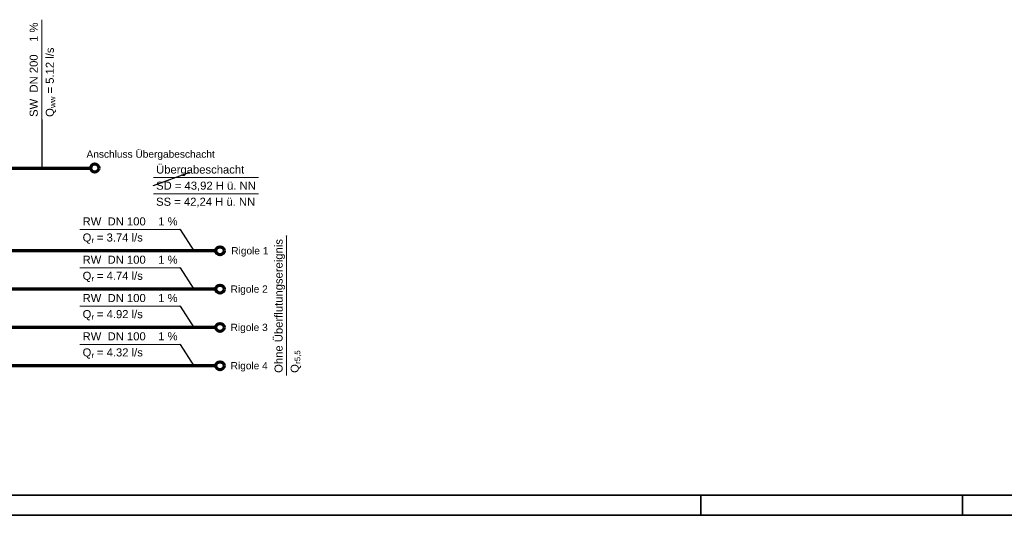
# Model space of a CAD drawing. Extents: x -94 to 1256, y 388 to 888.
# Tile 47 of 51: x 767 to 1011, y 388 to 511. Entities that reach past the tile are written whole.
import ezdxf

# ---------------------------------------------------------------- set-up
doc = ezdxf.new("R2010")
doc.units = 0
doc.layers.get('0').update_dxf_attribs({"lineweight": 25})
doc.layers.add('Rahmen', color=7, linetype='Continuous', lineweight=35)
doc.layers.add('X_Text', color=7, linetype='Continuous', lineweight=25)
doc.layers.add('S_Regenwasser_Grundleitung', color=7, linetype='Continuous', lineweight=70, true_color=0x0080ff)
doc.layers.add('S_Schmutzwasser_Grundleitung', color=7, linetype='Continuous', lineweight=70, true_color=0x7f5f00)
doc.styles.get("Standard").update_dxf_attribs({"font": 'arial.ttf'})

# ---------------------------------------------------------------- blocks, each defined once
blk = doc.blocks.new('Blockreferenz-A07F5X25WF', base_point=(-94.13, 387.79))
at = {"layer": 'Rahmen', "color": 0, "linetype": 'ByBlock', "ltscale": 0.35}
for p, q in [((-74.13, 392.79), (1250.87, 392.79)), ((935.87, 387.79), (935.87, 392.79)), ((1000.87, 387.79), (1000.87, 392.79)), ((-94.13, 387.79), (1255.87, 387.79))]:
    blk.add_line(p, q, dxfattribs=at)

msp = doc.modelspace()

# ---------------------------------------------------------------- linework, layer by layer
at = {"layer": 'S_Regenwasser_Grundleitung'}
for p, q in [((815.38, 453.48), (661.61, 453.48)), ((815.38, 443.96), (696.1, 443.96)), ((815.38, 434.45), (724.88, 434.45)), ((815.38, 424.93), (748.11, 424.93))]:
    msp.add_line(p, q, dxfattribs=at)
for centre in [(816.38, 453.48), (816.38, 443.96), (816.38, 434.45), (816.38, 424.93)]:
    msp.add_circle(centre, 1, dxfattribs=at)
at = {"layer": 'S_Schmutzwasser_Grundleitung'}
msp.add_line((676.65, 474.04), (784.26, 474.04), dxfattribs=at)
msp.add_circle((785.26, 474.04), 1, dxfattribs=at)
at = {"layer": 'X_Text', "lineweight": 18}
for p, q in [((772.09, 486.07), (772.09, 510.87)), ((799.83, 471.66), (825.91, 471.66)), ((799.83, 467.66), (825.91, 467.66)), ((781.58, 458.78), (806.44, 458.78)), ((832.93, 422.5), (832.93, 457.15)), ((781.58, 449.27), (806.44, 449.27)), ((781.58, 439.75), (806.44, 439.75)), ((781.58, 430.24), (806.44, 430.24))]:
    msp.add_line(p, q, dxfattribs=at)
at = {"layer": 'X_Text'}
for p, q in [((772.09, 486.07), (772.09, 474.04)), ((799.83, 469.66), (808.91, 473.04)), ((806.44, 458.78), (809.88, 453.48)), ((832.93, 457.15), (832.94, 457.15)), ((806.44, 449.27), (809.88, 443.96)), ((806.44, 439.75), (809.88, 434.45)), ((806.44, 430.24), (809.88, 424.93))]:
    msp.add_line(p, q, dxfattribs=at)
for centre in [(772.09, 486.07), (799.83, 469.66), (806.44, 458.78), (832.93, 457.15), (806.44, 449.27), (806.44, 439.75), (806.44, 430.24)]:
    msp.add_circle(centre, 0.01, dxfattribs=at)

# ---------------------------------------------------------------- block references
at = {"ltscale": 0.25}
msp.add_blockref('Blockreferenz-A07F5X25WF', (-94.13, 387.79), dxfattribs=at)

# ---------------------------------------------------------------- texts
at = {"layer": 'X_Text', "attachment_point": 1, "rotation": 90}
for s, insert, char_height in [('{\\fArial;SW  DN 200    1 %}', (769.09, 486.73), 2), ('{\\fArial; = 5.12 l/s}', (773.09, 491.77), 2), ('{\\fArial;ww}', (774.09, 488.96), 1.4), ('{\\fArial;Q}', (773.09, 486.73), 2), ('{\\fArial;Ohne Überflutungsereignis}', (829.93, 423.16), 2), ('{\\fArial;r5,5}', (834.93, 425.39), 1.4), ('{\\fArial;Q}', (833.93, 423.16), 2)]:
    msp.add_mtext(s, dxfattribs=dict(at, insert=insert, char_height=char_height))
at = {"layer": 'X_Text', "ltscale": 0.25, "char_height": 1.8, "attachment_point": 1}
for s, insert in [('{\\fArial;Anschluss Übergabeschacht }', (783.21, 478.39)), ('{\\fArial;Rigole 1}', (819.18, 454.39)), ('{\\fArial;Rigole 2}', (819.02, 444.87)), ('{\\fArial;Rigole 3}', (819.01, 435.36)), ('{\\fArial;Rigole 4}', (819.02, 425.84))]:
    msp.add_mtext(s, dxfattribs=dict(at, insert=insert))
at = {"layer": 'X_Text', "attachment_point": 1}
for s, insert, char_height in [('{\\fArial;Übergabeschacht}', (800.5, 474.66), 2), ('{\\fArial;SD = 43,92 H ü. NN}', (800.5, 470.66), 2), ('{\\fArial;SS = 42,24 H ü. NN}', (800.5, 466.66), 2), ('{\\fArial;RW  DN 100    1 %}', (782.24, 461.78), 2), ('{\\fArial;Q}', (782.24, 457.78), 2), ('{\\fArial; = 3.74 l/s}', (785.02, 457.78), 2), ('{\\fArial;r}', (784.47, 456.78), 1.4), ('{\\fArial;RW  DN 100    1 %}', (782.24, 452.27), 2), ('{\\fArial;Q}', (782.24, 448.27), 2), ('{\\fArial; = 4.74 l/s}', (785.02, 448.27), 2), ('{\\fArial;r}', (784.47, 447.27), 1.4), ('{\\fArial;RW  DN 100    1 %}', (782.24, 442.75), 2), ('{\\fArial;Q}', (782.24, 438.75), 2), ('{\\fArial; = 4.92 l/s}', (785.02, 438.75), 2), ('{\\fArial;r}', (784.47, 437.75), 1.4), ('{\\fArial;RW  DN 100    1 %}', (782.24, 433.24), 2), ('{\\fArial;Q}', (782.24, 429.24), 2), ('{\\fArial; = 4.32 l/s}', (785.02, 429.24), 2), ('{\\fArial;r}', (784.47, 428.24), 1.4)]:
    msp.add_mtext(s, dxfattribs=dict(at, insert=insert, char_height=char_height))

doc.saveas('drawing.dxf')
